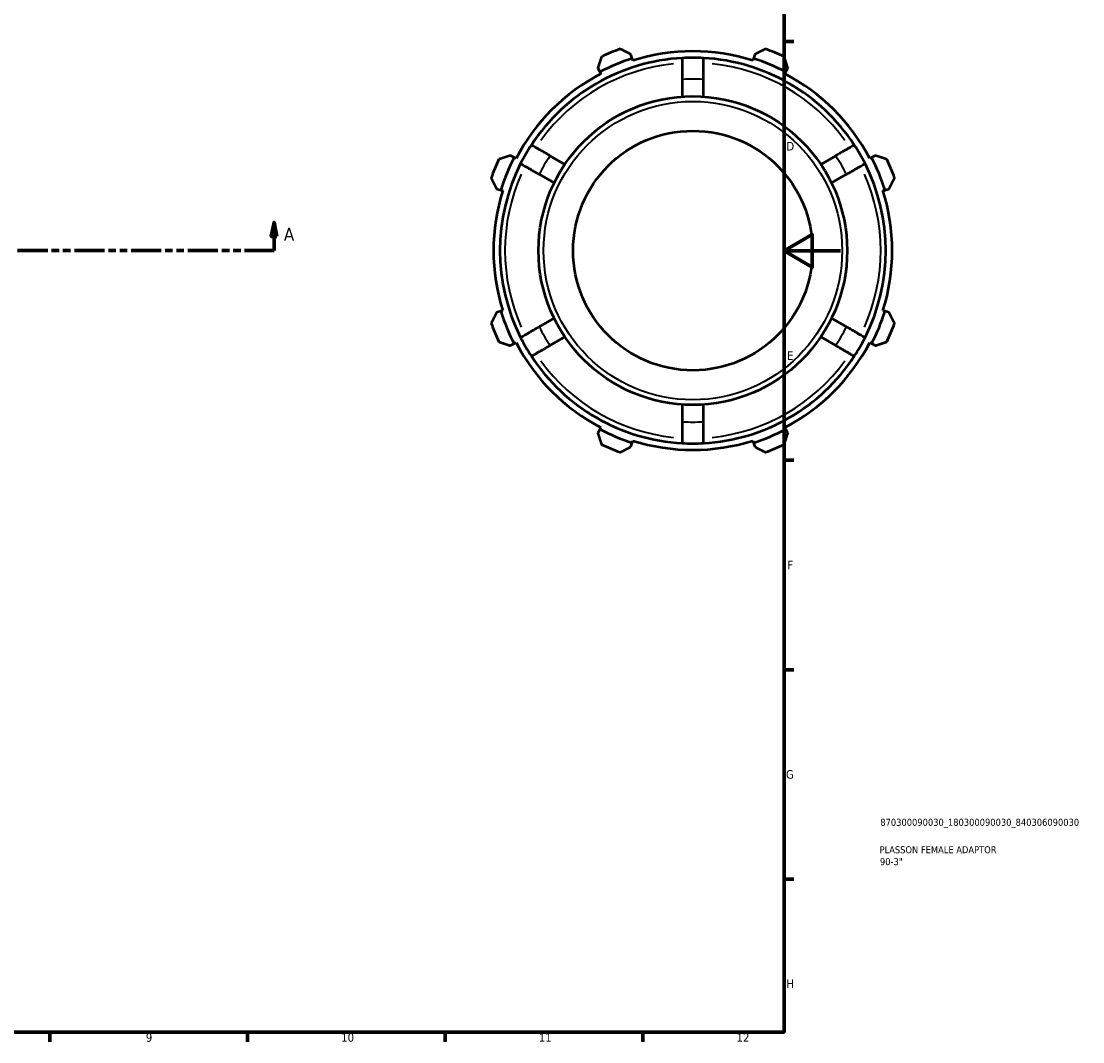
# Model space of a CAD drawing. Header units: millimetres. Extents: x -31 to 927, y -47 to 736.
# Tile 3 of 4: x 551 to 927, y 17 to 378. Entities that reach past the tile are written whole.
import ezdxf

# ---------------------------------------------------------------- set-up
doc = ezdxf.new("R2010")
doc.units = ezdxf.units.MM
doc.linetypes.add('DOUBLE_DASH_CHAIN', pattern=[1.2403, 0.6614, -0.0827, 0.1654, -0.0827, 0.1654, -0.0827])
for name, color, linetype, lineweight in [('Border (ANSI)', 7, 'Continuous', 70), ('Section Line (ANSI)', 7, 'DOUBLE_DASH_CHAIN', 70), ('Title (ISO)', 7, 'Continuous', 50), ('Visible (ANSI)', 7, 'Continuous', 50), ('Visible Narrow (ANSI)', 7, 'Continuous', 35)]:
    doc.layers.add(name, color=color, linetype=linetype, lineweight=lineweight)
doc.styles.add('Label Text (ANSI)', font='tahoma.ttf')
doc.styles.add('Note Text (ANSI)', font='tahoma.ttf')
doc.styles.add('Note Text (ISO)', font='tahoma.ttf')

# ---------------------------------------------------------------- blocks, each defined once
blk = doc.blocks.new('Borders Default Border')
at = {"layer": 'Border (ANSI)'}
for p, q in [((821, 371.25), (824.45, 371.25)), ((821, 222.75), (824.45, 222.75)), ((821, 148.5), (824.45, 148.5)), ((821, 74.25), (824.45, 74.25)), ((560.67, 20), (560.67, 16.55)), ((630.75, 20), (630.75, 16.55)), ((700.83, 20), (700.83, 16.55)), ((770.92, 20), (770.92, 16.55))]:
    blk.add_line(p, q, dxfattribs=at)
at = {"layer": 'Border (ANSI)', "flags": 128}
for points in [[(20, 20), (20, 574), (821, 574), (821, 20), (20, 20)], [(841, 297), (821, 297), (831, 302.77), (831, 291.23), (821, 297)]]:
    blk.add_lwpolyline(points, dxfattribs=at)
at = {"layer": 'Border (ANSI)', "attachment_point": 7, "style": 'Note Text (ANSI)'}
for s, insert, char_height in [('D', (821.81, 332.6), 3.05), ('E', (822.05, 258.35), 3.05), ('F', (822.14, 184.1), 3.05), ('G', (821.66, 109.79), 3.05), ('H', (821.81, 35.6), 3.05), ('9', (594.7, 16.49), 3.05), ('10', (663.96, 16.49), 3.048), ('11', (734.04, 16.55), 3.048), ('12', (804.13, 16.55), 3.048)]:
    blk.add_mtext(s, dxfattribs=dict(at, insert=insert, char_height=char_height))
blk = doc.blocks.new('Title Blocks ISO')
at = {"layer": 'Title (ISO)', "color": 232, "true_color": 0xca0064, "style": 'Note Text (ISO)'}
for tag, p in [('PART_NUMBER_001', (34.1, 73.13)), ('DESCRIPTION_001', (33.84, 63.4)), ('DESCRIPTION_002', (33.98, 59.18))]:
    blk.add_attdef(tag, p, '', height=2.5, dxfattribs=at)
blk = doc.blocks.new('2dTransSection0')
at = {"layer": 'Section Line (ANSI)', "linetype": 'Continuous'}
for p, q in [((287.88, 307.11), (286.88, 302.11)), ((287.88, 302.11), (287.88, 307.11)), ((288.88, 302.11), (287.88, 307.11)), ((640.18, 307.11), (639.18, 302.11)), ((640.18, 302.11), (640.18, 307.11)), ((641.18, 302.11), (640.18, 307.11)), ((286.88, 302.11), (288.88, 302.11)), ((287.88, 297.11), (287.88, 302.11)), ((639.18, 302.11), (641.18, 302.11)), ((640.18, 297.11), (640.18, 302.11)), ((287.88, 297.11), (298.39, 297.11)), ((629.68, 297.11), (640.18, 297.11))]:
    blk.add_line(p, q, dxfattribs=at)
at = {"layer": 'Section Line (ANSI)', "linetype": 'DOUBLE_DASH_CHAIN', "ltscale": 16.210289}
blk.add_line((287.88, 297.11), (640.18, 297.11), dxfattribs=at)
at = {"layer": 'Section Line (ANSI)', "linetype": 'Continuous', "flags": 128}
for points in [[(288.88, 302.11), (287.88, 307.11), (286.88, 302.11), (288.88, 302.11)], [(641.18, 302.11), (640.18, 307.11), (639.18, 302.11), (641.18, 302.11)]]:
    blk.add_lwpolyline(points, dxfattribs=at)
at = {"layer": 'Section Line (ANSI)'}
for points in [[(288.88, 302.11), (287.88, 307.11), (286.88, 302.11), (288.88, 302.11)], [(641.18, 302.11), (640.18, 307.11), (639.18, 302.11), (641.18, 302.11)]]:
    blk.add_solid(points, dxfattribs=at)
at = {"layer": 'Section Line (ANSI)', "char_height": 4.57, "attachment_point": 7, "style": 'Label Text (ANSI)'}
for insert in [(280.52, 300.61), (643.65, 300.61)]:
    blk.add_mtext('A', dxfattribs=dict(at, insert=insert))

msp = doc.modelspace()

# ---------------------------------------------------------------- linework, layer by layer
at = {"layer": 'Visible (ANSI)'}
for p, q in [((767.162, 365.242), (766.705, 366.691)), ((767.391, 364.517), (767.162, 365.242)), ((810.127, 365.242), (809.898, 364.517)), ((810.584, 366.691), (810.127, 365.242)), ((754.955, 361.824), (755.657, 360.476)), ((821.632, 360.476), (822.334, 361.824)), ((755.657, 360.476), (756.008, 359.802)), ((784.845, 357.789), (784.845, 351.696)), ((792.445, 351.696), (792.445, 357.789)), ((821.281, 359.802), (821.632, 360.476)), ((725.276, 330.095), (723.928, 330.797)), ((725.951, 329.745), (725.276, 330.095)), ((743.27, 327.693), (737.993, 330.74)), ((839.296, 330.74), (834.019, 327.693)), ((852.013, 330.095), (851.338, 329.745)), ((853.361, 330.797), (852.013, 330.095)), ((734.193, 324.158), (739.47, 321.111)), ((837.819, 321.111), (843.096, 324.158)), ((719.061, 319.048), (720.511, 318.591)), ((720.511, 318.591), (721.236, 318.362)), ((856.053, 318.362), (856.778, 318.591)), ((856.778, 318.591), (858.228, 319.048)), ((720.511, 275.626), (719.061, 275.169)), ((721.236, 275.854), (720.511, 275.626)), ((856.778, 275.626), (856.053, 275.854)), ((858.228, 275.169), (856.778, 275.626)), ((739.47, 273.105), (734.193, 270.058)), ((843.096, 270.058), (837.819, 273.105)), ((723.928, 263.419), (725.276, 264.121)), ((725.276, 264.121), (725.951, 264.472)), ((737.993, 263.477), (743.27, 266.523)), ((834.019, 266.523), (839.296, 263.477)), ((851.338, 264.472), (852.013, 264.121)), ((852.013, 264.121), (853.361, 263.419)), ((784.845, 242.52), (784.845, 236.427)), ((792.445, 236.427), (792.445, 242.52)), ((755.657, 233.74), (754.955, 232.392)), ((756.008, 234.414), (755.657, 233.74)), ((821.632, 233.74), (821.281, 234.414)), ((822.334, 232.392), (821.632, 233.74)), ((767.162, 228.975), (767.391, 229.699)), ((809.898, 229.699), (810.127, 228.975)), ((766.705, 227.525), (767.162, 228.975)), ((810.127, 228.975), (810.584, 227.525))]:
    msp.add_line(p, q, dxfattribs=at)
for radius in [54.72, 42.463]:
    msp.add_circle((788.645, 297.108), radius, dxfattribs=at)
for radius, start, end in [(68.4, 93.18474, 146.81526), (71.44, 107.5, 117.5), (76, 109.79198, 115.20802), (70.68, 72.5, 107.5), (68.4, 86.81526, 93.18474), (68.4, 33.18474, 86.81526), (71.44, 62.5, 72.5), (76, 64.79198, 70.20802), (70.68, 117.5, 152.5), (70.68, 27.5, 62.5), (68.4, 146.81526, 153.18474), (68.4, 26.81526, 33.18474), (76, 154.79198, 160.20802), (68.4, 153.18474, 206.81526), (71.44, 152.5, 162.5), (68.4, 333.18474, 26.81526), (71.44, 17.5, 27.5), (76, 19.79198, 25.20802), (70.68, 162.5, 197.5), (70.68, 342.5, 17.5), (71.44, 197.5, 207.5), (71.44, 332.5, 342.5), (76, 199.79198, 205.20802), (76, 334.79198, 340.20802), (70.68, 207.5, 242.5), (68.4, 206.81526, 213.18474), (70.68, 297.5, 332.5), (68.4, 326.81526, 333.18474), (68.4, 213.18474, 266.81526), (68.4, 273.18474, 326.81526), (71.44, 242.5, 252.5), (71.44, 287.5, 297.5), (70.68, 252.5, 287.5), (76, 244.79198, 250.20802), (68.4, 266.81526, 273.18474), (76, 289.79198, 295.20802)]:
    msp.add_arc((788.645, 297.108), radius, start, end, dxfattribs=at)
for points, weights in [([(756.276, 365.87), (755.602, 363.806), (754.955, 361.824)], [1.01310668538, 1.00943711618, 1.00495979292]), ([(766.705, 366.691), (764.846, 367.635), (762.91, 368.619)], [1.00495979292, 1.00943711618, 1.01310668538]), ([(814.379, 368.619), (812.443, 367.635), (810.584, 366.691)], [1.01310668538, 1.00943711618, 1.00495979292]), ([(822.334, 361.824), (821.687, 363.806), (821.013, 365.87)], [1.00495979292, 1.00943711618, 1.01310668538]), ([(723.928, 330.797), (721.946, 330.151), (719.882, 329.477)], [1.00495979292, 1.00943711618, 1.01310668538]), ([(857.407, 329.477), (855.343, 330.151), (853.361, 330.797)], [1.01310668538, 1.00943711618, 1.00495979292]), ([(717.134, 322.842), (718.117, 320.906), (719.061, 319.048)], [1.01310668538, 1.00943711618, 1.00495979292]), ([(858.228, 319.048), (859.172, 320.906), (860.155, 322.842)], [1.00495979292, 1.00943711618, 1.01310668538]), ([(719.061, 275.169), (718.117, 273.31), (717.134, 271.374)], [1.00495979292, 1.00943711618, 1.01310668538]), ([(860.155, 271.374), (859.172, 273.31), (858.228, 275.169)], [1.01310668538, 1.00943711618, 1.00495979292]), ([(719.882, 264.739), (721.946, 264.066), (723.928, 263.419)], [1.01310668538, 1.00943711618, 1.00495979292]), ([(853.361, 263.419), (855.343, 264.066), (857.407, 264.739)], [1.00495979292, 1.00943711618, 1.01310668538]), ([(754.955, 232.392), (755.602, 230.41), (756.276, 228.346)], [1.00495979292, 1.00943711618, 1.01310668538]), ([(821.013, 228.346), (821.687, 230.41), (822.334, 232.392)], [1.01310668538, 1.00943711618, 1.00495979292]), ([(762.91, 225.598), (764.846, 226.581), (766.705, 227.525)], [1.01310668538, 1.00943711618, 1.00495979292]), ([(810.584, 227.525), (812.443, 226.581), (814.379, 225.598)], [1.00495979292, 1.00943711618, 1.01310668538])]:
    msp.add_rational_spline(points, weights, degree=2, dxfattribs=at)
for points, knots in [([(784.845, 365.403), (784.845, 365.403), (784.845, 365.356), (784.845, 365.157), (784.845, 365.003), (784.845, 364.644), (784.845, 364.405), (784.845, 363.836), (784.845, 363.507), (784.845, 362.843), (784.845, 362.447), (784.845, 361.595), (784.845, 361.139), (784.845, 360.271), (784.845, 359.778), (784.845, 358.773), (784.845, 358.259), (784.845, 357.789)], [0, 0, 0, 0, 0.1406167, 0.1406167, 0.2812333, 0.2812333, 0.4219613, 0.4219613, 0.5626893, 0.5626893, 0.7035697, 0.7035697, 0.84445, 0.84445, 0.9854892, 0.9854892, 1.1265285, 1.1265285, 1.1265285, 1.1265285]), ([(792.445, 357.789), (792.445, 358.259), (792.445, 358.773), (792.445, 359.778), (792.445, 360.271), (792.445, 361.139), (792.445, 361.595), (792.445, 362.447), (792.445, 362.843), (792.445, 363.507), (792.445, 363.836), (792.445, 364.405), (792.445, 364.644), (792.445, 365.003), (792.445, 365.157), (792.445, 365.356), (792.445, 365.403), (792.445, 365.403)], [-1.1265285, -1.1265285, -1.1265285, -1.1265285, -0.9854892, -0.9854892, -0.84445, -0.84445, -0.7035697, -0.7035697, -0.5626893, -0.5626893, -0.4219613, -0.4219613, -0.2812333, -0.2812333, -0.1406167, -0.1406167, 0, 0, 0, 0]), ([(737.993, 330.74), (737.586, 330.975), (737.141, 331.231), (736.27, 331.734), (735.844, 331.98), (735.092, 332.414), (734.697, 332.643), (733.959, 333.068), (733.617, 333.266), (733.042, 333.598), (732.756, 333.763), (732.264, 334.048), (732.057, 334.167), (731.746, 334.347), (731.613, 334.423), (731.44, 334.523), (731.4, 334.546), (731.4, 334.546)], [-1.1265285, -1.1265285, -1.1265285, -1.1265285, -0.9854892, -0.9854892, -0.84445, -0.84445, -0.7035697, -0.7035697, -0.5626893, -0.5626893, -0.4219613, -0.4219613, -0.2812333, -0.2812333, -0.1406167, -0.1406167, 0, 0, 0, 0]), ([(845.889, 334.546), (845.889, 334.546), (845.849, 334.523), (845.676, 334.423), (845.543, 334.347), (845.232, 334.167), (845.025, 334.048), (844.533, 333.763), (844.247, 333.598), (843.672, 333.266), (843.33, 333.068), (842.592, 332.643), (842.197, 332.414), (841.445, 331.98), (841.019, 331.734), (840.148, 331.231), (839.703, 330.975), (839.296, 330.74)], [0, 0, 0, 0, 0.1406167, 0.1406167, 0.2812333, 0.2812333, 0.4219613, 0.4219613, 0.5626893, 0.5626893, 0.7035697, 0.7035697, 0.84445, 0.84445, 0.9854892, 0.9854892, 1.1265285, 1.1265285, 1.1265285, 1.1265285]), ([(727.6, 327.964), (727.6, 327.964), (727.64, 327.941), (727.813, 327.841), (727.946, 327.765), (728.257, 327.585), (728.464, 327.466), (728.956, 327.181), (729.242, 327.016), (729.817, 326.684), (730.159, 326.487), (730.897, 326.061), (731.292, 325.833), (732.044, 325.398), (732.47, 325.152), (733.341, 324.65), (733.786, 324.393), (734.193, 324.158)], [0, 0, 0, 0, 0.1406167, 0.1406167, 0.2812333, 0.2812333, 0.4219613, 0.4219613, 0.5626893, 0.5626893, 0.7035697, 0.7035697, 0.84445, 0.84445, 0.9854892, 0.9854892, 1.1265285, 1.1265285, 1.1265285, 1.1265285]), ([(843.096, 324.158), (843.503, 324.393), (843.948, 324.65), (844.819, 325.152), (845.245, 325.398), (845.997, 325.833), (846.392, 326.061), (847.13, 326.487), (847.472, 326.684), (848.047, 327.016), (848.333, 327.181), (848.825, 327.466), (849.032, 327.585), (849.343, 327.765), (849.476, 327.841), (849.649, 327.941), (849.689, 327.964), (849.689, 327.964)], [-1.1265285, -1.1265285, -1.1265285, -1.1265285, -0.9854892, -0.9854892, -0.84445, -0.84445, -0.7035697, -0.7035697, -0.5626893, -0.5626893, -0.4219613, -0.4219613, -0.2812333, -0.2812333, -0.1406167, -0.1406167, 0, 0, 0, 0]), ([(734.193, 270.058), (733.786, 269.823), (733.341, 269.567), (732.47, 269.064), (732.044, 268.818), (731.292, 268.384), (730.897, 268.156), (730.159, 267.73), (729.817, 267.532), (729.242, 267.2), (728.956, 267.035), (728.464, 266.751), (728.257, 266.631), (727.946, 266.451), (727.813, 266.375), (727.64, 266.275), (727.6, 266.252), (727.6, 266.252)], [-1.1265285, -1.1265285, -1.1265285, -1.1265285, -0.9854892, -0.9854892, -0.84445, -0.84445, -0.7035697, -0.7035697, -0.5626893, -0.5626893, -0.4219613, -0.4219613, -0.2812333, -0.2812333, -0.1406167, -0.1406167, 0, 0, 0, 0]), ([(849.689, 266.252), (849.689, 266.252), (849.649, 266.275), (849.476, 266.375), (849.343, 266.451), (849.032, 266.631), (848.825, 266.751), (848.333, 267.035), (848.047, 267.2), (847.472, 267.532), (847.13, 267.73), (846.392, 268.156), (845.997, 268.384), (845.245, 268.818), (844.819, 269.064), (843.948, 269.567), (843.503, 269.823), (843.096, 270.058)], [0, 0, 0, 0, 0.1406167, 0.1406167, 0.2812333, 0.2812333, 0.4219613, 0.4219613, 0.5626893, 0.5626893, 0.7035697, 0.7035697, 0.84445, 0.84445, 0.9854892, 0.9854892, 1.1265285, 1.1265285, 1.1265285, 1.1265285]), ([(731.4, 259.67), (731.4, 259.67), (731.44, 259.693), (731.613, 259.793), (731.746, 259.87), (732.057, 260.049), (732.264, 260.169), (732.756, 260.453), (733.042, 260.618), (733.617, 260.95), (733.959, 261.148), (734.697, 261.574), (735.092, 261.802), (735.844, 262.236), (736.27, 262.482), (737.141, 262.985), (737.586, 263.242), (737.993, 263.477)], [0, 0, 0, 0, 0.1406167, 0.1406167, 0.2812333, 0.2812333, 0.4219613, 0.4219613, 0.5626893, 0.5626893, 0.7035697, 0.7035697, 0.84445, 0.84445, 0.9854892, 0.9854892, 1.1265285, 1.1265285, 1.1265285, 1.1265285]), ([(839.296, 263.477), (839.703, 263.242), (840.148, 262.985), (841.019, 262.482), (841.445, 262.236), (842.197, 261.802), (842.592, 261.574), (843.33, 261.148), (843.672, 260.95), (844.247, 260.618), (844.533, 260.453), (845.025, 260.169), (845.232, 260.049), (845.543, 259.87), (845.676, 259.793), (845.849, 259.693), (845.889, 259.67), (845.889, 259.67)], [-1.1265285, -1.1265285, -1.1265285, -1.1265285, -0.9854892, -0.9854892, -0.84445, -0.84445, -0.7035697, -0.7035697, -0.5626893, -0.5626893, -0.4219613, -0.4219613, -0.2812333, -0.2812333, -0.1406167, -0.1406167, 0, 0, 0, 0]), ([(784.845, 236.427), (784.845, 235.957), (784.845, 235.443), (784.845, 234.438), (784.845, 233.946), (784.845, 233.077), (784.845, 232.621), (784.845, 231.769), (784.845, 231.374), (784.845, 230.71), (784.845, 230.38), (784.845, 229.811), (784.845, 229.572), (784.845, 229.213), (784.845, 229.06), (784.845, 228.86), (784.845, 228.814), (784.845, 228.814)], [-1.1265285, -1.1265285, -1.1265285, -1.1265285, -0.9854892, -0.9854892, -0.84445, -0.84445, -0.7035697, -0.7035697, -0.5626893, -0.5626893, -0.4219613, -0.4219613, -0.2812333, -0.2812333, -0.1406167, -0.1406167, 0, 0, 0, 0]), ([(792.445, 228.814), (792.445, 228.814), (792.445, 228.86), (792.445, 229.06), (792.445, 229.213), (792.445, 229.572), (792.445, 229.811), (792.445, 230.38), (792.445, 230.71), (792.445, 231.374), (792.445, 231.769), (792.445, 232.621), (792.445, 233.077), (792.445, 233.946), (792.445, 234.438), (792.445, 235.443), (792.445, 235.957), (792.445, 236.427)], [0, 0, 0, 0, 0.1406167, 0.1406167, 0.2812333, 0.2812333, 0.4219613, 0.4219613, 0.5626893, 0.5626893, 0.7035697, 0.7035697, 0.84445, 0.84445, 0.9854892, 0.9854892, 1.1265285, 1.1265285, 1.1265285, 1.1265285])]:
    msp.add_open_spline(points, degree=3, knots=knots, dxfattribs=at)
at = {"layer": 'Visible Narrow (ANSI)'}
msp.add_circle((788.645, 297.108), 52.92, dxfattribs=at)
for radius, start, end in [(66.6, 95.94381, 144.05619), (66.6, 35.94381, 84.05619), (60.8, 86.77501, 93.22499), (60.8, 146.77501, 153.22499), (60.8, 26.77501, 33.22499), (66.6, 155.94381, 204.05619), (66.6, 335.94381, 24.05619), (60.8, 206.77501, 213.22499), (60.8, 326.77501, 333.22499), (66.6, 215.94381, 264.05619), (66.6, 275.94381, 324.05619), (60.8, 266.77501, 273.22499)]:
    msp.add_arc((788.645, 297.108), radius, start, end, dxfattribs=at)

# ---------------------------------------------------------------- block references
msp.add_blockref('Borders Default Border', (0, 0))
msp.add_blockref('Title Blocks ISO', (821, 20)).add_auto_attribs({'PART_NUMBER_001': '870300090030_180300090030_840306090030', 'DESCRIPTION_001': 'PLASSON FEMALE ADAPTOR', 'DESCRIPTION_002': '90-3"'})
at = {"layer": 'Section Line (ANSI)'}
msp.add_blockref('2dTransSection0', (0, 0), dxfattribs=at)

doc.saveas('drawing.dxf')
